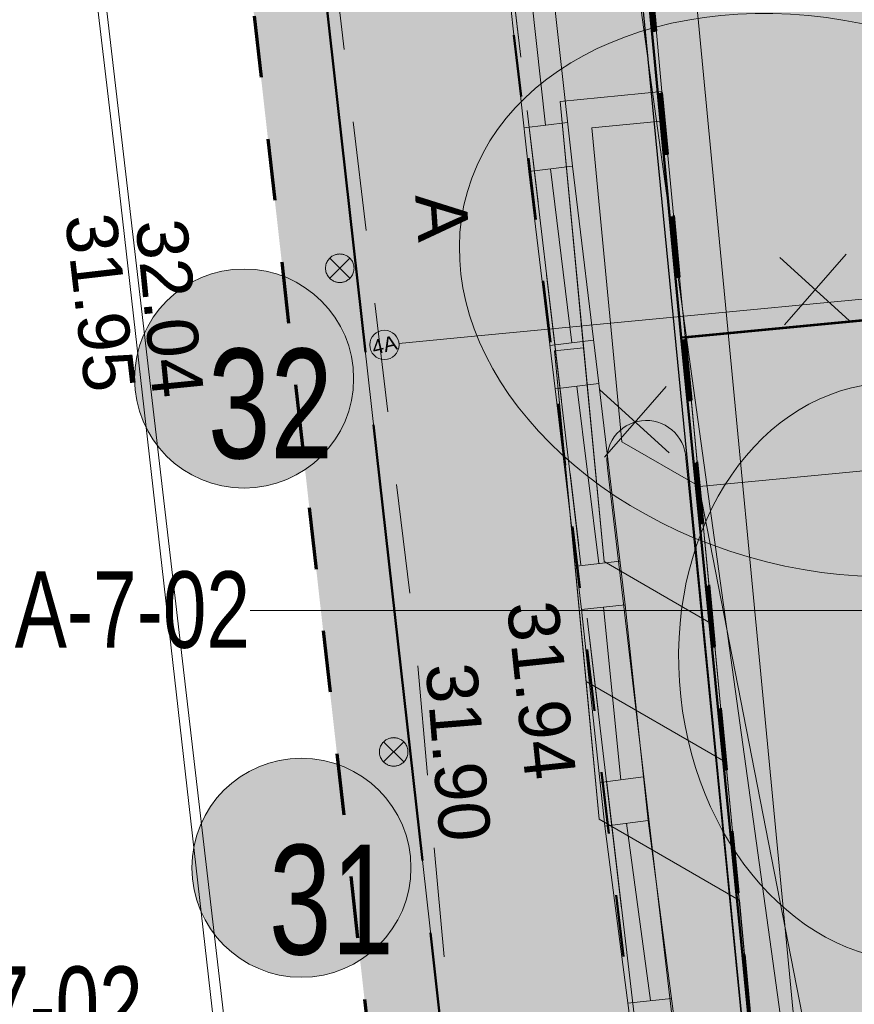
# Model space of a CAD drawing. Header units: metres. Extents: x 738076 to 738809, y 6589688 to 6590318.
# Tile 7 of 188: x 738356 to 738367, y 6589963 to 6589977. Entities that reach past the tile are written whole.
import ezdxf

# ---------------------------------------------------------------- set-up
doc = ezdxf.new("R2010")
doc.units = ezdxf.units.M
doc.header["$PDMODE"] = 1
doc.header["$PDSIZE"] = -2
for name, pattern in [('ASFBET', [2.5, 1.5, -0.9999999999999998]), ('HEKK', [134.6, 130, -4.6]), ('KATASTRIPIIR', [7, 4, -0.9999999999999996, 0.9999999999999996, -0.9999999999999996]), ('Katkend', [1.6933333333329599, 0.8466666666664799, -0.8466666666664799]), ('Katkend väike', [101.6, 101.6, 0]), ('TOOPIIR', [7, 6, -1])]:
    doc.linetypes.add(name, pattern=pattern)
for name, color, linetype, lineweight in [('_AR kool 1 korrus (3D)', 7, 'Continuous', 5), ('_DE (2D)', 7, 'Continuous', 5), ('_GE (2D)', 7, 'Continuous', 5), ('_MA-joon kool (2D)', 7, 'Continuous', 5), ('_MA-pind kool (2D)', 7, 'Continuous', 5), ('_MA-teljed kool (2D)', 7, 'Continuous', 5), ('_MA-töömahtude piir (2D)', 7, 'Continuous', 5), ('_MA-v2ikevorm kool (2D)', 7, 'Continuous', 5), ('AR-00 Teljed.AR', 7, 'Continuous', 25), ('EL-0', 7, 'Continuous', 9), ('MA-hoone kool', 7, 'Continuous', 50), ('MA-MA  TEKST kool', 7, 'Continuous', 9), ('MA-v2ikevorm-m88bel', 7, 'Continuous', 13), ('None', 7, 'Continuous', 5)]:
    doc.layers.add(name, color=color, linetype=linetype, lineweight=lineweight)
for name, color, linetype, lineweight, true_color in [('DE-MA dendro Puittaim III', 7, 'Continuous', 18, 0x33cc00), ('DE-MA dendro Puittaim IV', 30, 'Continuous', 18, 0xff7f00), ('DE-MA dendro Puunumber', 250, 'Continuous', 5, 0x333333), ('DP-5 Planeeritud hoonestusala ehitusala', 5, 'Katkend', 50, 0x0000ff), ('GE-AED', 7, 'Continuous', 5, 0x888888), ('GE-GTRASS', 7, 'Continuous', 5, 0x888888), ('GE-HALJASTUS', 7, 'Continuous', 5, 0x888888), ('GE-korgus-EH2000', 7, 'Continuous', 5, 0x888888), ('GE-PIIR', 7, 'Continuous', 18, 0xcc6600), ('GE-TEE', 7, 'Continuous', 5, 0x888888), ('MA-haljastus murukate', 7, 'Continuous', 5, 0xb9ceac), ('MA-hoone proj tingimustega lubatud hoonestusala', 7, 'Katkend', 50, 0xe29000), ('MA-hoone teljed', 7, 'Continuous', 5, 0x888888), ('MA-MA  TEKST töömahtude piir', 6, 'Continuous', 70, 0xff00ff), ('MA-MA likvideeritav objekt', 1, 'Continuous', 9, 0xff0000), ('MA-projektala piir', 7, 'TOOPIIR', 50, 0xdd0000), ('MA-taktiilne rada nupp', 7, 'Continuous', 5, 0x888888), ('MA-tee betoonkivi Nunna. helehall', 7, 'Continuous', 5, 0x636466), ('MA-v2ikevorm-raudbetoon hele', 7, 'Continuous', 5, 0xd9d9d9), ('MA-v2ikevorm-raudbetoon raudsulfaadiga', 7, 'Continuous', 5, 0xd9d9d9), ('MA-välisvalgusti', 7, 'Continuous', 5, 0x888888)]:
    doc.layers.add(name, color=color, linetype=linetype, lineweight=lineweight, true_color=true_color)
doc.styles.add('Arial', font='Arial')
doc.styles.add('Swis721 LtCn BT', font='Swis721 LtCn BT')
doc.linetypes.add('-G-', pattern='A,10,-0.8000000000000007,-1.526140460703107,["G",Arial,S=1.4,R=0,X=-1.526140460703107,Y=-0.6999999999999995],-0.6738595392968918,10,-3', length=26)
pattern_1 = [(95.53071733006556, (-0.6993978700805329, -0.4360790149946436), (-0.4782666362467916, 1.076260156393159), [0.3662332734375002, -1.123834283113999]), (95.53071733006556, (-0.6993978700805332, -0.4360790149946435), (-0.4782666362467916, 1.076260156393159), [0.3662332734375, -1.123834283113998]), (95.53071733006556, (0.03549884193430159, -0.364508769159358), (-0.4782666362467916, 1.076260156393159), [0.3662332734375, -1.123834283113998]), (95.53071733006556, (-1.440173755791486, -0.5082218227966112), (-0.4782666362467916, 1.076260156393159), [0.3662332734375, -1.123834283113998]), (275.5307173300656, (0, 0), (0.4782666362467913, -1.076260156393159), [0.3662332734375, -1.123834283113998]), (275.5307173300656, (-0.7407758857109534, -0.07214280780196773), (0.4782666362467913, -1.076260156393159), [0.3662332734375, -1.123834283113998]), (185.5623899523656, (0, 0), (-0.3346548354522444, -0.4068706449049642), [0.73837353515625, -0.7508700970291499]), (185.5623899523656, (0.03549884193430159, -0.364508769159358), (-0.3346548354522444, -0.4068706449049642), [0.73837353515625, -0.7508700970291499]), (185.5623899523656, (-0.7052770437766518, -0.4366515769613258), (-0.3346548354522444, -0.4068706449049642), [0.73837353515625, -0.7508700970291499]), (185.5623899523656, (0.03549884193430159, -0.364508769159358), (-0.3346548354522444, -0.4068706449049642), [0.73837353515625, -0.7508700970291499]), (365.5623899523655, (-0.7348967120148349, -0.07157024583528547), (0.3346548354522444, 0.406870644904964), [0.73837353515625, -0.7508700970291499]), (365.5623899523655, (-1.475672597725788, -0.1437130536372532), (0.3346548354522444, 0.406870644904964), [0.73837353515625, -0.7508700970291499])]

# ---------------------------------------------------------------- blocks, each defined once
blk = doc.blocks.new('Hardscape (2D)')
at = {"layer": 'MA-tee betoonkivi Nunna. helehall', "color": 0, "flags": 1}
for tag in ['instanceID', 'prm0_value', 'prm1_value', 'prm2_value', 'prm3_value', 'prm4_value', 'prm5_value', 'prm6_value', 'prm7_value', 'prm8_value', 'prm0_name', 'prm0_type', 'prm2_name', 'prm2_type', 'prm3_name', 'prm3_type', 'prm6_name', 'prm6_type', 'prm8_name', 'prm8_type', 'prm1_name', 'prm1_type', 'prm4_name', 'prm4_type', 'prm5_name', 'prm5_type', 'prm7_name', 'prm7_type', 'IFC_UUID']:
    blk.add_attdef(tag, (-2154058.316649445, -6234786.690905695), '', height=0.00018, dxfattribs=at)
at = {"color": 255, "linetype": 'Continuous', "lineweight": 5, "transparency": 33554687}
blk.add_wipeout([(56.73854006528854, 10.46203859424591), (56.47646960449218, 9.333721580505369), (54.66377537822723, 0.4556228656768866), (54.55727966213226, -6.431882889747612), (59.121586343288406, -47.10579374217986), (63.235662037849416, -46.699093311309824), (62.65347813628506, -40.458181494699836), (60.73509858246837, -39.350347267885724), (60.12194170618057, -32.934679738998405), (60.52012710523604, -32.89662203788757), (60.197588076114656, -29.522000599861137), (61.59123696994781, -29.38879864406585), (61.17823839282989, -24.79726373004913), (60.157164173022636, -24.89485585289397), (60.00588472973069, -23.312068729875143), (61.031811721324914, -23.214012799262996), (58.838139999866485, -0.6889799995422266), (61.44277594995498, 11.48641923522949)], dxfattribs=at).dxf.layer = 'MA-v2ikevorm-m88bel'
at = {"layer": 'MA-tee betoonkivi Nunna. helehall', "linetype": 'Continuous', "lineweight": 0, "true_color": 0xedecec, "transparency": 33554687}
blk.add_hatch(color=7, dxfattribs=at).paths.add_polyline_path([(56.73854006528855, 10.46203859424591), (56.47646960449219, 9.33372158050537), (54.66377537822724, 0.4556228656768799), (54.55727966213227, -6.431882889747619), (59.12158634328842, -47.10579374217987), (63.23566203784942, -46.69909331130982), (62.65347813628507, -40.45818149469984), (60.73509858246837, -39.35034726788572), (60.12194170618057, -32.93467973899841), (60.52012710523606, -32.89662203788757), (60.19758807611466, -29.52200059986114), (61.59123696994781, -29.38879864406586), (61.1782383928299, -24.79726373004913), (60.15716417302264, -24.89485585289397), (60.0058847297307, -23.31206872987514), (61.03181172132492, -23.214012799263), (58.83813999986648, -0.6889799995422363), (61.44277594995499, 11.48641923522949)])
blk.add_hatch(color=7, dxfattribs=at).paths.add_polyline_path([(56.73854006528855, 10.46203859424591), (56.47646960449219, 9.33372158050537), (54.66377537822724, 0.4556228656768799), (54.55727966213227, -6.431882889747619), (59.12158634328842, -47.10579374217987), (63.23566203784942, -46.69909331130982), (62.65347813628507, -40.45818149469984), (60.73509858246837, -39.35034726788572), (60.12194170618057, -32.93467973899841), (60.52012710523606, -32.89662203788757), (60.19758807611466, -29.52200059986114), (61.59123696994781, -29.38879864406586), (61.1782383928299, -24.79726373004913), (60.15716417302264, -24.89485585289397), (60.0058847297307, -23.31206872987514), (61.03181172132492, -23.214012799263), (58.83813999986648, -0.6889799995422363), (61.44277594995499, 11.48641923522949)])
blk.add_hatch(color=7, dxfattribs=at).paths.add_polyline_path([(56.73854006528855, 10.46203859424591), (56.47646960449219, 9.33372158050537), (54.66377537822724, 0.4556228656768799), (54.55727966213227, -6.431882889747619), (59.12158634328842, -47.10579374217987), (63.23566203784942, -46.69909331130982), (62.65347813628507, -40.45818149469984), (60.73509858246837, -39.35034726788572), (60.12194170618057, -32.93467973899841), (60.52012710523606, -32.89662203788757), (60.19758807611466, -29.52200059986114), (61.59123696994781, -29.38879864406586), (61.1782383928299, -24.79726373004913), (60.15716417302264, -24.89485585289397), (60.0058847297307, -23.31206872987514), (61.03181172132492, -23.214012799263), (58.83813999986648, -0.6889799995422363), (61.44277594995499, 11.48641923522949)])
at = {"layer": 'MA-tee betoonkivi Nunna. helehall', "linetype": 'Continuous', "lineweight": 5, "true_color": 0x888888, "transparency": 33554687}
h = blk.add_hatch(dxfattribs=at)
h.set_pattern_fill('Nunna kivi', color=252, style=0, pattern_type=2)
h.set_pattern_definition([(-90.03167262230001, (0.7383735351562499, 0.3662332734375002), (0.371693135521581, -1.117550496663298), [0.3662332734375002, -1.123834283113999]), (-90.03167262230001, (0.7383735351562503, 0.3662332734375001), (0.371693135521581, -1.117550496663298), [0.3662332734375, -1.123834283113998]), (-90.03167262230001, (0, 0.3662332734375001), (0.371693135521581, -1.117550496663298), [0.3662332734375, -1.123834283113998]), (-90.03167262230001, (1.48265405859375, 0.3662332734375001), (0.371693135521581, -1.117550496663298), [0.3662332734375, -1.123834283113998]), (89.9683273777, (0, 0), (-0.3716931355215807, 1.117550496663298), [0.3662332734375, -1.123834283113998]), (89.9683273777, (0.7442805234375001, 0), (-0.3716931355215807, 1.117550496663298), [0.3662332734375, -1.123834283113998]), (0, (0, 0), (0.3725168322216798, 0.3725168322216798), [0.73837353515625, -0.7508700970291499]), (0, (0, 0.3662332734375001), (0.3725168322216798, 0.3725168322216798), [0.73837353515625, -0.7508700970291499]), (0, (0.7442805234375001, 0.3662332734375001), (0.3725168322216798, 0.3725168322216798), [0.73837353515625, -0.7508700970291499]), (0, (0, 0.3662332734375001), (0.3725168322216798, 0.3725168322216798), [0.73837353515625, -0.7508700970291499]), (180, (0.7383735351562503, 0), (-0.3725168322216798, -0.3725168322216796), [0.73837353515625, -0.7508700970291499]), (180, (1.48265405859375, 0), (-0.3725168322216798, -0.3725168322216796), [0.73837353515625, -0.7508700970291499])])
h.paths.add_polyline_path([(56.73854006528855, 10.46203859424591), (56.47646960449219, 9.33372158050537), (54.66377537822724, 0.4556228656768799), (54.55727966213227, -6.431882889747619), (59.12158634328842, -47.10579374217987), (63.23566203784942, -46.69909331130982), (62.65347813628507, -40.45818149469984), (60.73509858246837, -39.35034726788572), (60.12194170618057, -32.93467973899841), (60.52012710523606, -32.89662203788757), (60.19758807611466, -29.52200059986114), (61.59123696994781, -29.38879864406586), (61.1782383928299, -24.79726373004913), (60.15716417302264, -24.89485585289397), (60.0058847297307, -23.31206872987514), (61.03181172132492, -23.214012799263), (58.83813999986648, -0.6889799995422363), (61.44277594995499, 11.48641923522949)])
h = blk.add_hatch(dxfattribs=at)
h.set_pattern_fill('Nunna kivi', color=252, angle=185.5623899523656, style=0, pattern_type=2)
h.set_pattern_definition(pattern_1)
h.paths.add_polyline_path([(56.73854006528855, 10.46203859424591), (56.47646960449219, 9.33372158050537), (54.66377537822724, 0.4556228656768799), (54.55727966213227, -6.431882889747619), (59.12158634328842, -47.10579374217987), (63.23566203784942, -46.69909331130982), (62.65347813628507, -40.45818149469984), (60.73509858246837, -39.35034726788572), (60.12194170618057, -32.93467973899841), (60.52012710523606, -32.89662203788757), (60.19758807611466, -29.52200059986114), (61.59123696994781, -29.38879864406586), (61.1782383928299, -24.79726373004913), (60.15716417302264, -24.89485585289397), (60.0058847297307, -23.31206872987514), (61.03181172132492, -23.214012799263), (58.83813999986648, -0.6889799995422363), (61.44277594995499, 11.48641923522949)])
h = blk.add_hatch(dxfattribs=at)
h.set_pattern_fill('Nunna kivi', color=252, angle=185.5623899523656, style=0, pattern_type=2)
h.set_pattern_definition(pattern_1)
h.paths.add_polyline_path([(56.73854006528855, 10.46203859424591), (56.47646960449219, 9.33372158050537), (54.66377537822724, 0.4556228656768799), (54.55727966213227, -6.431882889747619), (59.12158634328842, -47.10579374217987), (63.23566203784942, -46.69909331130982), (62.65347813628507, -40.45818149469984), (60.73509858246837, -39.35034726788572), (60.12194170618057, -32.93467973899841), (60.52012710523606, -32.89662203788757), (60.19758807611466, -29.52200059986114), (61.59123696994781, -29.38879864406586), (61.1782383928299, -24.79726373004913), (60.15716417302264, -24.89485585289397), (60.0058847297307, -23.31206872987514), (61.03181172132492, -23.214012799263), (58.83813999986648, -0.6889799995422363), (61.44277594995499, 11.48641923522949)])
at = {"layer": 'MA-tee betoonkivi Nunna. helehall', "transparency": 33554687, "flags": 128}
blk.add_lwpolyline([(56.73854006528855, 10.46203859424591), (56.47646960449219, 9.33372158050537), (54.66377537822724, 0.4556228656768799), (54.55727966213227, -6.431882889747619), (59.12158634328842, -47.10579374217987), (63.23566203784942, -46.69909331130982), (62.65347813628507, -40.45818149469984), (60.73509858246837, -39.35034726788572), (60.12194170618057, -32.93467973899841), (60.52012710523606, -32.89662203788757), (60.19758807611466, -29.52200059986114), (61.59123696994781, -29.38879864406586), (61.1782383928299, -24.79726373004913), (60.15716417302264, -24.89485585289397), (60.0058847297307, -23.31206872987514), (61.03181172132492, -23.214012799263), (58.83813999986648, -0.6889799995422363), (61.44277594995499, 11.48641923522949)], close=True, dxfattribs=at)
blk.add_lwpolyline([(56.73854006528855, 10.46203859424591), (56.47646960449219, 9.33372158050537), (54.66377537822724, 0.4556228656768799), (54.55727966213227, -6.431882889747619), (59.12158634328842, -47.10579374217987), (63.23566203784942, -46.69909331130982), (62.65347813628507, -40.45818149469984), (60.73509858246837, -39.35034726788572), (60.12194170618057, -32.93467973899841), (60.52012710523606, -32.89662203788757), (60.19758807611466, -29.52200059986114), (61.59123696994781, -29.38879864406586), (61.1782383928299, -24.79726373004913), (60.15716417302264, -24.89485585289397), (60.0058847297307, -23.31206872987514), (61.03181172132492, -23.214012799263), (58.83813999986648, -0.6889799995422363), (61.44277594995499, 11.48641923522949)], close=True, dxfattribs=at)
blk.add_lwpolyline([(56.73854006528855, 10.46203859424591), (56.47646960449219, 9.33372158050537), (54.66377537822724, 0.4556228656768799), (54.55727966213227, -6.431882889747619), (59.12158634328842, -47.10579374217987), (63.23566203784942, -46.69909331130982), (62.65347813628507, -40.45818149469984), (60.73509858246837, -39.35034726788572), (60.12194170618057, -32.93467973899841), (60.52012710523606, -32.89662203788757), (60.19758807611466, -29.52200059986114), (61.59123696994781, -29.38879864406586), (61.1782383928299, -24.79726373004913), (60.15716417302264, -24.89485585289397), (60.0058847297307, -23.31206872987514), (61.03181172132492, -23.214012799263), (58.83813999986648, -0.6889799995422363), (61.44277594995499, 11.48641923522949)], close=True, dxfattribs=at)
at = {"layer": 'MA-v2ikevorm-m88bel', "color": 7, "linetype": 'Continuous', "lineweight": 5, "transparency": 33554687, "flags": 128}
blk.add_lwpolyline([(56.73854006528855, 10.46203859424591), (56.47646960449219, 9.33372158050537), (54.66377537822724, 0.4556228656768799), (54.55727966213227, -6.431882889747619), (59.12158634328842, -47.10579374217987), (63.23566203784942, -46.69909331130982), (62.65347813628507, -40.45818149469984), (60.73509858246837, -39.35034726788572), (60.12194170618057, -32.93467973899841), (60.52012710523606, -32.89662203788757), (60.19758807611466, -29.52200059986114), (61.59123696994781, -29.38879864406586), (61.1782383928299, -24.79726373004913), (60.15716417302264, -24.89485585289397), (60.0058847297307, -23.31206872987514), (61.03181172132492, -23.214012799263), (58.83813999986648, -0.6889799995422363), (61.44277594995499, 11.48641923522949)], close=True, dxfattribs=at)
blk = doc.blocks.new('MA-pind kool (2D)')
at = {"layer": 'MA-tee betoonkivi Nunna. helehall', "transparency": 33554687}
blk.add_blockref('Hardscape (2D)', (-2154112.873929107, -6234739.585111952, -0.2), dxfattribs=at)
at = {"layer": 'MA-haljastus murukate', "linetype": 'Continuous', "lineweight": 0, "true_color": 0xd9e6cf}
h = blk.add_hatch(color=254, dxfattribs=at)
edge = h.paths.add_edge_path()
edge.add_line((-2154054.746102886, -6234786.802444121), (-2154053.752342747, -6234786.690905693))
edge.add_line((-2154053.752342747, -6234786.690905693), (-2154058.348746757, -6234745.73889305))
edge.add_arc((-2154060.83512151, -6234746.856592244), 2.726043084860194, 24.20533091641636, 60.58050850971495)
edge.add_line((-2154059.496088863, -6234744.482081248), (-2154054.746102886, -6234786.802444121))
blk = doc.blocks.new('astmestik (2D)')
at = {"layer": 'MA-v2ikevorm-raudbetoon hele', "linetype": 'Continuous', "lineweight": 0}
for points in [[(-16.31155321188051, 7.699249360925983), (-16.34961091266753, 8.097434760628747), (-17.74325980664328, 7.964232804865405), (-17.14101630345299, 1.663154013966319), (-15.65249693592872, 0.8037569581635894), (-15.83280956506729, 2.69030957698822), (-16.89603767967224, 3.304164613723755), (-17.30701670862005, 7.604105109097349)], [(-16.31155321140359, 7.699249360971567), (-17.30701670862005, 7.604105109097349), (-16.89603767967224, 3.304164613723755), (-15.83280956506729, 2.69030957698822)], [(-17.4207207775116, 4.589611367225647), (-17.81890617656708, 4.551553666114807), (-17.38602087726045, 0.02241506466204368), (-15.47212285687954, -1.082831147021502), (-15.6524927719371, 0.8037545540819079), (-17.141016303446, 1.663154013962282)], [(-17.3860208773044, 0.02241506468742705), (-17.2057082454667, -1.864137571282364), (-15.29188417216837, -2.969341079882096), (-15.47213951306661, -1.082821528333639)]]:
    blk.add_hatch(color=7, dxfattribs=at).paths.add_polyline_path(points)
at = {"layer": 'MA-v2ikevorm-raudbetoon raudsulfaadiga', "linetype": 'Continuous', "lineweight": 0, "true_color": 0xffe0cc}
blk.add_hatch(color=254, dxfattribs=at).paths.add_polyline_path([(-16.02707188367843, 4.722813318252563), (-15.83280956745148, 2.690309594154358), (-3.895614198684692, 3.831240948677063), (-2.553537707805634, 2.62274324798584), (0.8410569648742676, 6.335032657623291)])
at = {"layer": 'MA-v2ikevorm-raudbetoon hele', "flags": 128}
for points in [[(-16.31155321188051, 7.699249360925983), (-16.34961091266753, 8.097434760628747), (-17.74325980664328, 7.964232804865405), (-17.14101630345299, 1.663154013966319), (-15.65249693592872, 0.8037569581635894), (-15.83280956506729, 2.69030957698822), (-16.89603767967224, 3.304164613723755), (-17.30701670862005, 7.604105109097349)], [(-16.31155321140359, 7.699249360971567), (-17.30701670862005, 7.604105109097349), (-16.89603767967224, 3.304164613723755), (-15.83280956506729, 2.69030957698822)], [(-17.4207207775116, 4.589611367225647), (-17.81890617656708, 4.551553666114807), (-17.38602087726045, 0.02241506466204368), (-15.47212285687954, -1.082831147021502), (-15.6524927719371, 0.8037545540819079), (-17.141016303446, 1.663154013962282)], [(-17.3860208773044, 0.02241506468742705), (-17.2057082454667, -1.864137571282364), (-15.29188417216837, -2.969341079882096), (-15.47213951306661, -1.082821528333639)]]:
    blk.add_lwpolyline(points, close=True, dxfattribs=at)
at = {"layer": 'MA-v2ikevorm-raudbetoon raudsulfaadiga', "flags": 128}
blk.add_lwpolyline([(-16.02707188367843, 4.722813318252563), (-15.83280956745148, 2.690309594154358), (-3.895614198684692, 3.831240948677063), (-2.553537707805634, 2.62274324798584), (0.8410569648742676, 6.335032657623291)], close=True, dxfattribs=at)
blk = doc.blocks.new('Hardscape (2D)-90')
at = {"layer": 'MA-v2ikevorm-raudbetoon raudsulfaadiga', "linetype": 'Continuous', "lineweight": 0, "true_color": 0xffe0cc, "transparency": 33554687}
blk.add_hatch(color=254, dxfattribs=at).paths.add_polyline_path([(0.01122731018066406, -0.01207650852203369), (-0.8764639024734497, 9.275548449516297), (11.06073146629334, 10.416479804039), (1.826363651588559, 0.1614102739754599)])
blk.add_hatch(color=254, dxfattribs=at).paths.add_polyline_path([(0.01122731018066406, -0.01207650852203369), (-0.8764639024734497, 9.275548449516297), (11.06073146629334, 10.416479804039), (1.826363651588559, 0.1614102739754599)])
at = {"layer": 'MA-v2ikevorm-raudbetoon raudsulfaadiga', "transparency": 33554687, "flags": 128}
blk.add_lwpolyline([(0.01122731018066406, -0.01207650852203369), (-0.8764639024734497, 9.275548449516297), (11.06073146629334, 10.416479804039), (1.826363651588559, 0.1614102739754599)], close=True, dxfattribs=at)
blk.add_lwpolyline([(0.01122731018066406, -0.01207650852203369), (-0.8764639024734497, 9.275548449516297), (11.06073146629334, 10.416479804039), (1.826363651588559, 0.1614102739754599)], close=True, dxfattribs=at)
at = {"layer": 'MA-v2ikevorm-raudbetoon raudsulfaadiga', "color": 0, "flags": 1}
for tag in ['instanceID', 'prm0_value', 'prm1_value', 'prm2_value', 'prm3_value', 'prm4_value', 'prm5_value', 'prm6_value', 'prm7_value', 'prm8_value', 'prm0_name', 'prm0_type', 'prm2_name', 'prm2_type', 'prm3_name', 'prm3_type', 'prm6_name', 'prm6_type', 'prm8_name', 'prm8_type', 'prm1_name', 'prm1_type', 'prm4_name', 'prm4_type', 'prm5_name', 'prm5_type', 'prm7_name', 'prm7_type', 'IFC_UUID']:
    blk.add_attdef(tag, (-2154050.765890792, -6234783.668660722), '', height=0.00018, dxfattribs=at)
blk = doc.blocks.new('valge2')
at = {"layer": 'EL-0', "color": 1, "true_color": 0xff0000}
for p, q in [((542110.2900551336, 6590608.736374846), (542109.7384015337, 6590609.287807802)), ((542110.289944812, 6590609.287918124), (542109.7385118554, 6590608.736264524))]:
    blk.add_line(p, q, dxfattribs=at)
at = {"layer": 'EL-0', "color": 1, "lineweight": 20, "true_color": 0xff0000}
for p, q in [((542109.7384015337, 6590609.287807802), (542110.2900551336, 6590608.736374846)), ((542109.7385118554, 6590608.736264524), (542110.289944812, 6590609.287918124))]:
    blk.add_line(p, q, dxfattribs=at)
at = {"layer": 'EL-0', "color": 1, "true_color": 0xff0000, "transparency": 33554687}
blk.add_rational_spline([(542110.0141503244, 6590609.402091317), (542110.7941503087, 6590609.402247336), (542110.7943063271, 6590608.622247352), (542110.0143063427, 6590608.622091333), (542109.2343063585, 6590608.621935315), (542109.23415034, 6590609.401935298), (542110.0141503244, 6590609.402091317)], [1, 0.3333333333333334, 0.3333333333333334, 1, 0.3333333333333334, 0.3333333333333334, 1], degree=3, knots=[0, 0, 0, 0, 0.5, 0.5, 0.5, 1, 1, 1, 1], dxfattribs=at)
blk = doc.blocks.new('MA-v2ikevorm kool (2D)')
at = {"layer": 'MA-v2ikevorm-raudbetoon hele', "color": 7, "transparency": 33554687}
blk.add_blockref('astmestik (2D)', (-2154034.933081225, -6234777.071345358), dxfattribs=at)
at = {"layer": 'MA-v2ikevorm-raudbetoon raudsulfaadiga'}
blk.add_blockref('Hardscape (2D)-90', (-2154049.889426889, -6234783.656584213), dxfattribs=at)
at = {"layer": 'MA-välisvalgusti', "xscale": 0.5, "yscale": 0.5, "zscale": 0.5}
for p in [(-2425110.698260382, -9530075.897291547), (-2425109.960076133, -9530082.518649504)]:
    blk.add_blockref('valge2', p, dxfattribs=at)
blk = doc.blocks.new('dendro')
at = {"layer": 'DE-MA dendro Puittaim III', "linetype": 'Continuous', "lineweight": 0, "true_color": 0xb1d9af, "transparency": 33554508}
h = blk.add_hatch(color=9, dxfattribs=at)
edge = h.paths.add_edge_path()
edge.add_arc((-73.05104315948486, -57.7804582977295), 1.5, 0, 360)
h = blk.add_hatch(color=9, dxfattribs=at)
edge = h.paths.add_edge_path()
edge.add_arc((-72.26588885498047, -64.4762558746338), 1.5, 0, 360)
at = {"layer": 'DE-MA dendro Puittaim III', "flags": 128}
blk.add_lwpolyline([(-46.74801515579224, -68.75278345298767, 0.4019543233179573), (-46.4082186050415, -68.25491291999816, 0.4019543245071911), (-46.89136973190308, -67.89449406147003), (-65.76171738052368, -71.37246378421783), (-67.0033632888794, -58.87098100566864, 0.4371213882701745), (-67.60930599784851, -58.35778494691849, 0.4371213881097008), (-68.07400034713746, -59.00167618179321), (-66.50868693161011, -72.31065034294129), (-46.74801515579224, -68.75278345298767)], format="xyb", dxfattribs=at)
at = {"layer": 'DE-MA dendro Puittaim III'}
for centre in [(-73.05104315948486, -57.7804582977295), (-72.26588885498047, -64.4762558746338)]:
    blk.add_circle(centre, 1.5, dxfattribs=at)
blk.add_ellipse((-65.11120869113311, -56.63644199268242), major_axis=(4.881713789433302, -1.416492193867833), ratio=0.734290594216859, dxfattribs=at)
at = {"layer": 'DE-MA dendro Puittaim IV'}
blk.add_ellipse((-63.99669118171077, -61.79981642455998), major_axis=(0.4249803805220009, -3.945693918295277), ratio=0.7796663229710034, dxfattribs=at)
at = {"layer": 'DE-MA dendro Puunumber', "char_height": 1.5, "attachment_point": 1, "line_spacing_factor": 0.6024096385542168, "style": 'Swis721 LtCn BT'}
for s, insert in [('32', (-73.54461933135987, -57.37189949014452)), ('31', (-72.709999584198, -64.1632343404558))]:
    blk.add_mtext(s, dxfattribs=dict(at, insert=insert))
blk = doc.blocks.new('DE (2D)')
at = {"layer": 'None', "color": 7, "transparency": 33554687}
blk.add_blockref('dendro', (-2153983.95076955, -6234715.121399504), dxfattribs=at)
blk = doc.blocks.new('GE')
at = {"layer": 'GE-AED', "linetype": 'Continuous'}
for p, q in [((-49.15527700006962, -27.70342700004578), (-49.41389900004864, -25.30309200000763)), ((-49.44687236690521, -27.73869780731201), (-48.85123614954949, -27.66665093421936)), ((-49.38104600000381, -28.33507900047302), (-48.78541600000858, -28.26303399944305)), ((-49.08323099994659, -28.29905599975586), (-48.79452499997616, -30.68043499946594)), ((-49.09237900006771, -30.71613199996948), (-48.49667100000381, -30.64473799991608)), ((-49.02098500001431, -31.31183899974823), (-48.42527799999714, -31.24044600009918)), ((-48.72313200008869, -31.27614300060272), (-48.42476600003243, -33.7039779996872)), ((-48.73036269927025, -33.73680093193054), (-48.13381407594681, -33.67272800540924)), ((-48.65896399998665, -34.33255399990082), (-48.0624240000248, -34.26848200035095)), ((-48.36069400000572, -34.30051800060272), (-48.12023000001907, -36.66454399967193)), ((-48.40452777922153, -36.70146909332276), (-47.80952520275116, -36.62418925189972)), ((-48.34044000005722, -37.29815500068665), (-47.74546700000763, -37.22088000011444)), ((-48.04295399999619, -37.25951800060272), (-47.71505099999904, -39.68669499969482)), ((-47.42933914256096, -39.65568125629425), (-48.02583195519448, -39.7204300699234))]:
    blk.add_line(p, q, dxfattribs=at)
at = {"layer": 'GE-AED', "linetype": 'Continuous', "flags": 128}
for points in [[(-49.71207299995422, -25.33600299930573), (-49.38104600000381, -28.33507900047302), (-49.02098500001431, -31.31183899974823), (-48.65896399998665, -34.33255399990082), (-48.34044000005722, -37.29815500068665), (-47.94853900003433, -40.31553500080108), (-47.62048199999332, -43.33776499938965), (-47.21836800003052, -46.35969299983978), (-44.21735400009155, -45.82538599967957)], [(-44.32139200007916, -45.23450500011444), (-46.70633100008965, -45.65912299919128), (-47.02575300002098, -43.25862699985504), (-47.3520720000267, -40.25078899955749), (-47.74546700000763, -37.22088000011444), (-48.0624240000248, -34.26848200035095), (-48.42527799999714, -31.24044600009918), (-48.78541600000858, -28.26303399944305), (-49.11572399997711, -25.27018000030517)]]:
    blk.add_lwpolyline(points, dxfattribs=at)
at = {"layer": 'GE-GTRASS', "linetype": '-G-', "lineweight": 30, "flags": 128}
blk.add_lwpolyline([(-66.41180000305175, 21.51230000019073), (-63.30780000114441, 20.20239999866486), (-53.7538000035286, 15.54740000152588), (-52.80970000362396, 11.32880000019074), (-52.56989999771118, 10.20529999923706), (-51.08250000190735, -1.76610000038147), (-49.32190000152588, -12.87849999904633), (-48.09620000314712, -23.29670000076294), (-45.68559999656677, -47.9125999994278), (-44.45109999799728, -57.15320000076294), (-44.37799999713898, -57.25), (-44.21599999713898, -57.305), (-43.93200000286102, -57.35720000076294), (-43.80870000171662, -57.36899999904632), (-43.64800000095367, -57.35900000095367), (-43.02899999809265, -57.31399999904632), (-42.91099999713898, -57.29100000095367), (-42.21100000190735, -57.19280000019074), (-40.26499999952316, -56.90700000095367), (-34.21860000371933, -56.41849999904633), (-25.37019999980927, -55.6739000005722), (-24.73750000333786, -58.74309999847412), (-24.64676759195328, -59.5738181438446)], dxfattribs=at)
at = {"layer": 'GE-HALJASTUS', "linetype": 'HEKK', "flags": 128}
blk.add_lwpolyline([(-29.39288599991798, -41.88656200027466), (-45.24115100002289, -44.91177400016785), (-50.4175379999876, -7.576137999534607)], dxfattribs=at)
at = {"layer": 'GE-PIIR', "linetype": 'KATASTRIPIIR', "flags": 128}
for points in [[(163.535, 223.765), (162.945, 204.105), (143.265, 199.535), (142.955, 200.915), (104.475, 191.975), (104.825, 190.585), (85.135, 186.015), (63.525, 181.995), (24.235, 173.335), (-1.075, 167.455), (-10.445, 160.975), (-16.865, 153.175), (-19.395, 142.445), (-25.455, 116.915), (-35.335, 75.315), (-36.125, 69.655), (-47.445, 14.515), (-49.755, 3.145), (-51.775, -7.465), (-47.165, -46.415), (-44.935, -60.265), (-40.285, -101.185), (-35.475, -143.475), (-32.865, -161.065), (-24.615, -201.665), (-15.155, -248.665), (-13.375, -257.645), (-0.105, -290.045), (7.225, -306.465), (2.775, -308.615), (-12.085, -314.715), (-18.815, -298.105), (-35.265, -257.485), (-39.475, -232.565), (-46.885, -192.435), (-52.145, -165.315), (-54.905, -147.705), (-63.775, -70.415), (-70.485, -12.015), (-71.535, -2.875), (-69.705, 17.455), (-52.145, 90.975), (-43.495, 129.195), (-39.065, 144.735), (-30.735, 161.005), (-22.125, 171.945), (-15.905, 177.985), (-9.585, 184.135), (64.315, 201.775), (77.505, 203.365), (103.145, 209.505), (115.335, 212.425), (115.675, 211.405), (125.885, 213.765), (126.815, 215.175), (137.435, 217.705), (163.535, 223.765)], [(-51.775, -7.465), (-49.755, 3.145), (5.535, 15.095), (16.105, -32.535), (-25.455, -42.495), (-47.165, -46.415), (-51.775, -7.465)]]:
    blk.add_lwpolyline(points, dxfattribs=at)
at = {"layer": 'GE-TEE', "linetype": 'Continuous', "flags": 128}
for points in [[(1.993, -38.625), (-9.33, -41.309), (-21.307, -44.093), (-33.555, -46.953), (-46.511, -50.1), (-49.2783940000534, -50.46241800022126), (-51.139, -49.809), (-52.58531500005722, -48.31382700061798), (-52.89181200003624, -46.89615199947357), (-53.303, -43.463), (-54.99, -28.581), (-56.216, -18.201), (-57.259, -9.073), (-57.84461326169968, -2.910398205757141), (-57.84045862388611, -2.686794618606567), (-57.76811224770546, 1.206904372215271), (-57.15657138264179, 5.962665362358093), (-55.97675403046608, 11.21719869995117), (-55.19602240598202, 14.6943304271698), (-51.20173063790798, 31.3307007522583), (-46.69997500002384, 50.13162599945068), (-46.12686699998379, 52.60851900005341), (-43.3842159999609, 64.24780299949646)], [(-43.24089242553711, 64.20354971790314), (-45.97119190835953, 52.61516892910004), (-46.54266649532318, 50.14438007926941), (-51.06321531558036, 31.28901985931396), (-55.03796565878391, 14.71050888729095), (-55.86030985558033, 11.19294244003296), (-57.00863074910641, 5.937042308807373), (-57.6182903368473, 1.1959124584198), (-57.69230699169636, -2.787681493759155), (-57.69447467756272, -2.904346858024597), (-57.149, -9.021), (-56.08254591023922, -18.18392914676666), (-54.87372919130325, -28.57003207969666), (-53.14405952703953, -43.43128183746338), (-52.74364065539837, -46.87166411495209), (-52.44774613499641, -48.24029827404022), (-51.05584119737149, -49.67922318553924), (-49.26242337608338, -50.30904566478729), (-46.53852179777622, -49.95232343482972), (-33.58975765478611, -46.80708101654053), (-21.3410350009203, -43.94691227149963), (-9.364279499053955, -41.16296910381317), (1.958841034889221, -38.47894053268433)]]:
    blk.add_lwpolyline(points, dxfattribs=at)
at = {"layer": 'GE-TEE', "linetype": 'ASFBET', "flags": 128}
blk.add_lwpolyline([(-49.86848512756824, -46.55771354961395), (-50.92816263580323, -34.80411559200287), (-52.816, -19.106), (-54.68316263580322, -3.468115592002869), (-55.22516263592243, -2.728115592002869), (-57.69230699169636, -2.787681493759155)], dxfattribs=at)
at = {"layer": 'GE-korgus-EH2000', "char_height": 0.7, "attachment_point": 7, "line_spacing_factor": 0.25, "style": 'Arial'}
for s, insert, rotation in [(' 31.95 ', (-55.774, -28.685), 276.638156), (' 32.04 ', (-54.803, -28.755), 275.70769399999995), (' 31.94 ', (-49.72154429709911, -33.98653386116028), 276.02517), (' 31.90 ', (-50.827, -34.824), 274.688298)]:
    blk.add_mtext(s, dxfattribs=dict(at, insert=insert, rotation=rotation))
at = {"layer": 'GE-TEE', "attachment_point": 5, "line_spacing_factor": 0.25, "style": 'Arial'}
for s, insert, char_height, rotation in [('Vestervalli tn', (-57.38705018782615, -24.36849227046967), 1.2, 274.6668583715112), ('A', (-50.56623730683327, -28.96404718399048), 0.7, 273.96465472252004)]:
    blk.add_mtext(s, dxfattribs=dict(at, insert=insert, char_height=char_height, rotation=rotation))
blk = doc.blocks.new('GE (2D)')
at = {"layer": 'None', "color": 7, "transparency": 33554687}
blk.add_blockref('GE', (-2154003.721977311, -6234741.730759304, 4.5), dxfattribs=at)
blk = doc.blocks.new('AR kool 1 korrus (3D)')
at = {"layer": 'MA-hoone kool', "linetype": 'Continuous', "lineweight": 0, "true_color": 0x79aac0, "transparency": 33554534}
blk.add_hatch(color=143, dxfattribs=at).paths.add_polyline_path([(-2154054.0839289, -6234740.243455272), (-2154051.016260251, -6234772.339447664), (-2154036.844370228, -6234770.984777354), (-2154038.937225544, -6234748.998682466), (-2154012.757319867, -6234746.487935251), (-2154011.16286155, -6234763.176043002), (-2153993.444343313, -6234758.923019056), (-2154000.958068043, -6234727.528654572)])
at = {"layer": 'MA-hoone kool', "linetype": 'Continuous', "lineweight": 0, "true_color": 0x79aac0, "transparency": 33554483}
blk.add_hatch(color=143, dxfattribs=at).paths.add_polyline_path([(-2154049.485810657, -6234787.774099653), (-2154034.09202426, -6234770.7363127), (-2154035.932589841, -6234751.479071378), (-2154014.241446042, -6234749.405878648), (-2154012.909426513, -6234763.342367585), (-2154011.16286155, -6234763.176043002), (-2154012.757319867, -6234746.487935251), (-2154038.937225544, -6234748.998682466), (-2154036.83453654, -6234770.998436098), (-2154051.016260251, -6234772.339447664)])
at = {"layer": 'MA-hoone kool', "flags": 128}
blk.add_lwpolyline([(-2154054.0839289, -6234740.243455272), (-2154051.016260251, -6234772.339447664), (-2154036.844370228, -6234770.984777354), (-2154038.937225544, -6234748.998682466), (-2154012.757319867, -6234746.487935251), (-2154011.16286155, -6234763.176043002), (-2153993.444343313, -6234758.923019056), (-2154000.958068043, -6234727.528654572)], close=True, dxfattribs=at)
at = {"layer": 'MA-hoone kool', "color": 7, "linetype": 'Katkend väike', "lineweight": 50, "flags": 128}
blk.add_lwpolyline([(-2154049.485810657, -6234787.774099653), (-2154034.09202426, -6234770.7363127), (-2154035.932589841, -6234751.479071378), (-2154014.241446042, -6234749.405878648), (-2154012.909426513, -6234763.342367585), (-2154011.16286155, -6234763.176043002), (-2154012.757319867, -6234746.487935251), (-2154038.937225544, -6234748.998682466), (-2154036.83453654, -6234770.998436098), (-2154051.016260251, -6234772.339447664)], close=True, dxfattribs=at)
at = {"layer": 'MA-hoone kool', "color": 7, "linetype": 'Continuous', "lineweight": 5, "transparency": 33554687}
blk.add_solid([(-2154051.775012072, -6234770.872196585, 4.5), (-2154052.839368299, -6234769.993151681, 4.5), (-2154052.654056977, -6234771.936552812, 4.5)], dxfattribs=at)
blk = doc.blocks.new('likv trass')
at = {"layer": 'MA-MA likvideeritav objekt', "lineweight": 20}
for p, q in [((-0.4866893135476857, 0.4384709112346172), (0.4629190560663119, -0.4252977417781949)), ((0.4214137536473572, 0.4841214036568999), (-0.4214137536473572, -0.4841214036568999))]:
    blk.add_line(p, q, dxfattribs=at)
blk = doc.blocks.new('Callout-5')
at = {"layer": 'MA-MA  TEKST kool', "lineweight": 13}
blk.add_line((-21.17299504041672, 0), (0, 0), dxfattribs=at)
at = {"layer": 'MA-MA  TEKST kool', "insert": (-21.17418566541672, 0.5350756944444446), "char_height": 1.047309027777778, "width": 20.78241449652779, "attachment_point": 3, "line_spacing_factor": 0.9729866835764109, "style": 'Swis721 LtCn BT'}
blk.add_mtext('trepi käsipuu nr 2, vt joonis MA-7-02', dxfattribs=at)
blk = doc.blocks.new('Callout-9')
at = {"layer": 'MA-MA  TEKST kool', "insert": (-1.772955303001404, 0.5350756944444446), "char_height": 1.047309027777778, "width": 20.78241449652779, "attachment_point": 3, "line_spacing_factor": 0.9729866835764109, "style": 'Swis721 LtCn BT'}
blk.add_mtext('trepi käsipuu nr 1, vt joonis MA-7-02', dxfattribs=at)
blk = doc.blocks.new('MA-joon kool (2D)')
at = {"layer": 'MA-taktiilne rada nupp', "linetype": 'Continuous', "lineweight": 25, "true_color": 0x888888}
h = blk.add_hatch(dxfattribs=at)
h.set_pattern_fill('taktiilne rada nupp', color=252, angle=95.51669717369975, style=0, pattern_type=2)
h.set_pattern_definition([(95.51669717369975, (-2154052.775430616, -6234773.144841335), (0.06320588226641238, 0.006104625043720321), [0.06350000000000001, -0.06350000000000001]), (185.5166971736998, (-2154052.832531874, -6234773.214151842), (0.006104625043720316, -0.06320588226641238), [0.06350000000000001, -0.06350000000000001])])
h.paths.add_polyline_path([(-2154042.672196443, -6234773.507002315), (-2154042.662818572, -6234773.606561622), (-2154050.617598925, -6234774.355852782), (-2154050.626976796, -6234774.256293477)])
h = blk.add_hatch(dxfattribs=at)
h.set_pattern_fill('taktiilne rada nupp', color=252, angle=95.51669717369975, style=0, pattern_type=2)
h.set_pattern_definition([(95.51669717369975, (-2154056.179386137, -6234778.205902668), (0.06320588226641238, 0.006104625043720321), [0.06350000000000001, -0.06350000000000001]), (185.5166971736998, (-2154056.236487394, -6234778.275213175), (0.006104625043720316, -0.06320588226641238), [0.06350000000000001, -0.06350000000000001])])
h.paths.add_polyline_path([(-2154050.616556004, -6234774.366924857), (-2154050.516999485, -6234774.357517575), (-2154049.640535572, -6234783.633066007), (-2154049.740092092, -6234783.642473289)])
at = {"layer": 'DP-5 Planeeritud hoonestusala ehitusala', "flags": 128}
blk.add_lwpolyline([(-2154020.060407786, -6234768.391884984), (-2154019.644043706, -6234770.747325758), (-2154023.630130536, -6234771.322684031), (-2154022.558205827, -6234775.653473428), (-2154021.30159839, -6234775.347526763), (-2154019.740414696, -6234781.754301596), (-2153989.777977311, -6234774.653759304), (-2154001.198651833, -6234727.710026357), (-2154053.728615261, -6234738.896865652), (-2154053.728615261, -6234738.896865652), (-2154055.576977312, -6234749.125759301), (-2154050.940345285, -6234788.090451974), (-2154038.129223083, -6234785.732433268), (-2154033.071768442, -6234784.829054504), (-2154036.188319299, -6234771.715475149), (-2154020.060407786, -6234768.391884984)], close=True, dxfattribs=at)
at = {"layer": 'MA-hoone proj tingimustega lubatud hoonestusala', "flags": 128}
blk.add_lwpolyline([(-2154054.019486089, -6234740.328807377), (-2154049.478977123, -6234787.831377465), (-2154034.130254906, -6234770.796137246), (-2154035.976180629, -6234751.484157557), (-2154014.175549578, -6234749.400355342), (-2154012.815617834, -6234763.627890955), (-2154011.329355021, -6234763.272168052), (-2154011.065532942, -6234763.20902474), (-2154010.771590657, -6234766.234438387), (-2154020.261813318, -6234768.32977707), (-2154019.874123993, -6234770.096528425), (-2154021.127642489, -6234770.351820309), (-2154021.5222961, -6234770.460134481), (-2154021.70826671, -6234770.524170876), (-2154022.258953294, -6234770.785598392, 0.03355865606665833), (-2154022.784492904, -6234771.174215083, 0.1178095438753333), (-2154023.447034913, -6234772.284872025, 0.05886451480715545), (-2154023.58235852, -6234772.832081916, 0.08280189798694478), (-2154023.605459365, -6234773.24013212, 0.06003776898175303), (-2154023.523113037, -6234773.879064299, 0.08948602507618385), (-2154022.896830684, -6234775.059238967), (-2154022.774722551, -6234775.170352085, 0.1656159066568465), (-2154021.209713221, -6234775.850622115), (-2154021.20984052, -6234775.852175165, 0.06750279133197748), (-2154020.499054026, -6234775.814456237), (-2154020.498120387, -6234775.818415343, 0.0105286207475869), (-2154020.388865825, -6234775.795249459), (-2154020.388702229, -6234775.79593351), (-2154018.694109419, -6234775.390658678), (-2154018.23692277, -6234777.302632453), (-2154020.046004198, -6234777.735618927), (-2154020.046182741, -6234777.734861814), (-2154020.046173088, -6234777.73565935), (-2154020.667860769, -6234777.884454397), (-2154020.667704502, -6234777.885107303), (-2154020.591078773, -6234778.205260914), (-2154020.591146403, -6234778.2052771), (-2154020.147938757, -6234780.058790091), (-2154020.086413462, -6234780.315851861), (-2154017.655529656, -6234779.734042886), (-2154017.245894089, -6234781.447156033), (-2154002.435312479, -6234778.002375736), (-2153989.33685495, -6234774.995830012), (-2153992.457974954, -6234762.1909898), (-2153993.055894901, -6234762.323004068), (-2153993.83109003, -6234759.084124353), (-2153993.488758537, -6234759.00219056), (-2154000.995476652, -6234727.638013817)], format="xyb", close=True, dxfattribs=at)
at = {"layer": 'MA-projektala piir', "flags": 128}
blk.add_lwpolyline([(-2154058.210153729, -6234739.129489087), (-2154056.135389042, -6234729.123073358), (-2153911.071005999, -6234694.337356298), (-2153908.108662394, -6234706.781098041), (-2153980.911977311, -6234723.500759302), (-2153977.313968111, -6234740.789259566), (-2153975.79136601, -6234740.471612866), (-2153975.239977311, -6234740.484759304), (-2153974.721977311, -6234740.710759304), (-2153969.531164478, -6234745.050163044), (-2153964.027119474, -6234768.760106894), (-2153989.583829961, -6234774.737774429), (-2154001.250235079, -6234777.364268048), (-2154017.245894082, -6234781.447156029), (-2154017.306524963, -6234781.193595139), (-2154049.485810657, -6234787.774099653), (-2154049.636992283, -6234786.297542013), (-2154053.752342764, -6234786.690905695), (-2154058.348746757, -6234745.73889305)], close=True, dxfattribs=at)
at = {"layer": 'MA-v2ikevorm-raudbetoon hele', "color": 9, "transparency": 33554687, "flags": 128}
blk.add_lwpolyline([(-2154050.776984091, -6234774.37086588), (-2154048.976245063, -6234783.575879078), (-2154038.828695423, -6234773.240104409)], dxfattribs=at)
at = {"layer": 'MA-MA  TEKST kool'}
for name, p in [('Callout-5', (-2154035.745374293, -6234776.075570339)), ('Callout-9', (-2154056.615406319, -6234781.484468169))]:
    blk.add_blockref(name, p, dxfattribs=at)
at = {"layer": 'MA-MA likvideeritav objekt'}
for p in [(-2154049.180045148, -6234771.682817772), (-2154051.645523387, -6234773.494326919)]:
    blk.add_blockref('likv trass', p, dxfattribs=at)
blk = doc.blocks.new('Standard grid marker_5')
at = {"layer": 'AR-00 Teljed.AR', "color": 252, "linetype": 'Continuous', "lineweight": 13, "true_color": 0x8c8d8c}
blk.add_line((0.5000000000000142, 0), (55.50000000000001, 0), dxfattribs=at)
blk = doc.blocks.new('Standard grid marker_16')
at = {"layer": 'AR-00 Teljed.AR', "color": 252, "linetype": 'Continuous', "lineweight": 13, "true_color": 0x8c8d8c}
for p, q in [((45.10694338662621, 1.167977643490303e-09), (63.8580518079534, 0)), ((63.85805180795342, 2.589695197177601e-14), (65.03746547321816, 2.589695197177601e-14))]:
    blk.add_line(p, q, dxfattribs=at)
blk.add_circle((65.23746547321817, 2.589695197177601e-14), 0.2, dxfattribs=at)
at = {"layer": 'AR-00 Teljed.AR', "color": 252, "linetype": 'Continuous', "lineweight": 5, "true_color": 0x8c8d8c, "transparency": 33554687}
blk.add_point((63.8580518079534, 0), dxfattribs=at)
blk = doc.blocks.new('kool teljed')
at = {"layer": 'MA-hoone teljed', "color": 7}
for name, p, rotation in [('Standard grid marker_5', (-27.16934000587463, -33.24125357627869), 95.45962257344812), ('Standard grid marker_16', (31.39434021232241, -9.703734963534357), 185.4596225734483)]:
    blk.add_blockref(name, p, dxfattribs=dict(at, rotation=rotation))
at = {"layer": 'MA-hoone teljed', "color": 252, "true_color": 0x8c8d8c, "insert": (-33.57045121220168, -15.81345153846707), "char_height": 0.2, "attachment_point": 2, "rotation": 13.459622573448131, "line_spacing_factor": 0.25, "style": 'Arial'}
blk.add_mtext('4A', dxfattribs=at)
blk = doc.blocks.new('MA-teljed kool (2D)')
at = {"layer": 'MA-hoone teljed', "color": 7, "transparency": 33554687}
blk.add_blockref('kool teljed', (-2154021.532876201, -6234756.530230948), dxfattribs=at)
blk = doc.blocks.new('MA-töömahtude piir (2D)')
at = {"layer": 'MA-MA  TEKST töömahtude piir', "linetype": 'Katkend', "lineweight": 70, "transparency": 33554687, "flags": 128}
blk.add_lwpolyline([(-2154058.268445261, -6234741.213157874), (-2154059.496088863, -6234744.482081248), (-2154054.746102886, -6234786.802444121), (-2154049.638267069, -6234786.284205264), (-2154054.0839289, -6234740.243455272)], close=True, dxfattribs=at)

msp = doc.modelspace()

# ---------------------------------------------------------------- block references
at = {"layer": '_MA-pind kool (2D)'}
msp.add_blockref('MA-pind kool (2D)', (2892415.876977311, 12824744.7657593), dxfattribs=at)

# ---------------------------------------------------------------- next in the draw order: block references
at = {"layer": '_MA-v2ikevorm kool (2D)'}
msp.add_blockref('MA-v2ikevorm kool (2D)', (2892415.876977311, 12824744.7657593), dxfattribs=at)

# ---------------------------------------------------------------- next in the draw order: block references
at = {"layer": '_AR kool 1 korrus (3D)'}
msp.add_blockref('AR kool 1 korrus (3D)', (2892415.876977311, 12824744.7657593), dxfattribs=at)
at = {"layer": '_DE (2D)'}
msp.add_blockref('DE (2D)', (2892415.876977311, 12824744.7657593), dxfattribs=at)
at = {"layer": '_GE (2D)'}
msp.add_blockref('GE (2D)', (2892415.876977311, 12824744.7657593), dxfattribs=at)
at = {"layer": '_MA-joon kool (2D)'}
msp.add_blockref('MA-joon kool (2D)', (2892415.876977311, 12824744.7657593), dxfattribs=at)
at = {"layer": '_MA-teljed kool (2D)'}
msp.add_blockref('MA-teljed kool (2D)', (2892415.876977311, 12824744.7657593), dxfattribs=at)
at = {"layer": '_MA-töömahtude piir (2D)'}
msp.add_blockref('MA-töömahtude piir (2D)', (2892415.876977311, 12824744.7657593), dxfattribs=at)

doc.saveas('drawing.dxf')
